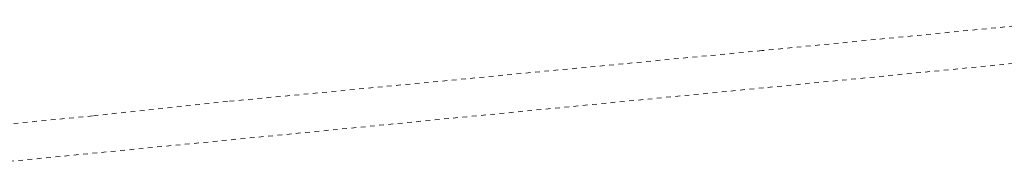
# Model space of a CAD drawing. Header units: metres. Extents: x 7527663 to 7537587, y 5492976 to 5503267.
# Tile 36 of 256: x 7533231 to 7533337, y 5498207 to 5498222. Entities that reach past the tile are written whole.
import ezdxf

# ---------------------------------------------------------------- set-up
doc = ezdxf.new("R2010")
doc.units = ezdxf.units.M
doc.linetypes.add('egug-500', pattern=[1, 0.5, -0.5])

msp = doc.modelspace()

# ---------------------------------------------------------------- linework, layer by layer
at = {"layer": '218-kontur użytku gruntowego', "color": 7, "linetype": 'egug-500', "lineweight": 18, "flags": 128}
for points in [[(7533345.39, 5498222.1), (7533311.29, 5498218.77)], [(7533311.29, 5498218.77), (7533253.83, 5498213.29)], [(7533229.34, 5498206.74), (7533344.83, 5498218.02)], [(7533253.83, 5498213.29), (7533239.29, 5498211.74)], [(7533239.29, 5498211.74), (7533228.94, 5498210.73)]]:
    msp.add_lwpolyline(points, dxfattribs=at)

doc.saveas('drawing.dxf')
